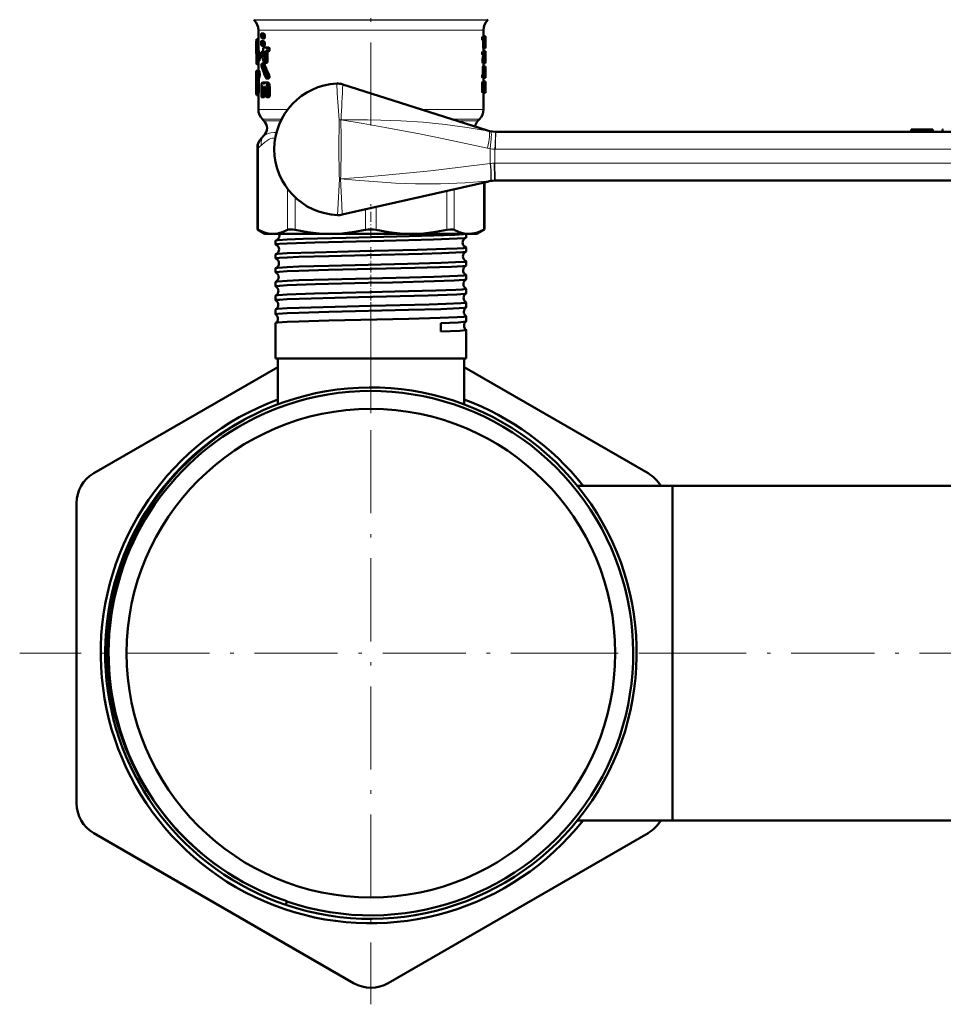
# Model space of a CAD drawing. Extents: x -1358 to 1757, y -1616 to 699.
# Tile 77 of 96: x 911 to 1044, y -311 to -169. Entities that reach past the tile are written whole.
import ezdxf

# ---------------------------------------------------------------- set-up
doc = ezdxf.new("R2010")
doc.units = 0
doc.linetypes.add('DASHDOT', pattern=[18.5, 12, -3, 0.5, -3])

msp = doc.modelspace()

# ---------------------------------------------------------------- linework, layer by layer
at = {"color": 7, "linetype": 'DASHDOT', "lineweight": 18}
for p, q in [((961.75, -153.93), (961.75, -184.66)), ((961.75, -209.9), (961.75, -311.3)), ((1012.45, -260.6), (911.05, -260.6)), ((985.43, -260.6), (1058.96, -260.6))]:
    msp.add_line(p, q, dxfattribs=at)
at = {"color": 7, "lineweight": 18}
for p, q in [((944.84, -169.14), (961.75, -169.14)), ((961.75, -169.14), (978.67, -169.14)), ((944.92, -169.22), (961.75, -169.22)), ((961.75, -169.22), (978.59, -169.22)), ((945.5, -170.63), (952.81, -170.63)), ((952.81, -170.63), (961.75, -170.63)), ((961.75, -170.63), (976.77, -170.63)), ((976.77, -170.63), (978, -170.63)), ((945.5, -182.1), (949.74, -182.1)), ((978, -182.1), (969.09, -182.1)), ((948.85, -183.52), (946.09, -183.52)), ((946.31, -183.74), (948.74, -183.74)), ((957.12, -187.85), (957.15, -183.6)), ((957.44, -183.59), (957.43, -183.6)), ((977.42, -183.52), (973.53, -183.52)), ((974.24, -183.74), (977.19, -183.74)), ((946.31, -185.86), (946.35, -185.86)), ((979.76, -185.35), (979.81, -185.35)), ((1044.29, -185), (1044.29, -185.35)), ((1044.35, -185), (1044.35, -185.35)), ((945.51, -187.65), (945.36, -187.65)), ((945.51, -187.65), (945.51, -199.5)), ((979.74, -187.85), (979.66, -187.85)), ((1053.37, -187.85), (979.74, -187.85)), ((978.95, -189.91), (979, -189.9)), ((979.56, -189.85), (979.66, -189.85)), ((979.66, -189.85), (1053.37, -189.85)), ((956.99, -196.54), (957.21, -192.12)), ((957.21, -192.12), (957.38, -192.11)), ((957.38, -192.12), (957.21, -192.12)), ((957.38, -192.11), (957.38, -192.12)), ((978, -199.5), (978, -192.65)), ((979.03, -192.38), (978.95, -192.39)), ((949.73, -199.5), (949.73, -193.58)), ((972.7, -199.5), (972.7, -193.85)), ((973.78, -193.61), (973.78, -199.5)), ((950.81, -194.79), (950.81, -199.5)), ((962.52, -196.17), (962.52, -199.5)), ((956.95, -197.35), (956.99, -196.54)), ((960.99, -199.5), (960.99, -196.51))]:
    msp.add_line(p, q, dxfattribs=at)
at = {"color": 7, "lineweight": 50}
for p, q in [((944.92, -169.22), (944.84, -169.14)), ((978.59, -169.22), (978.67, -169.14)), ((945.5, -172.01), (945.24, -172.01)), ((945.5, -171.94), (945.26, -171.94)), ((945.5, -170.63), (945.5, -172.68)), ((945.89, -171.39), (945.89, -171.48)), ((945.89, -171.48), (945.93, -171.72)), ((945.93, -171.72), (946.04, -171.82)), ((945.96, -171.15), (945.94, -171.14)), ((946.26, -171.14), (945.94, -171.14)), ((946.27, -171.15), (945.96, -171.15)), ((946.07, -171.25), (945.96, -171.15)), ((946.37, -171.83), (946.05, -171.83)), ((946.38, -171.25), (946.07, -171.25)), ((946.12, -171.49), (946.07, -171.25)), ((946.43, -171.49), (946.12, -171.49)), ((946.12, -171.58), (946.12, -171.49)), ((946.43, -171.58), (946.12, -171.58)), ((946.38, -171.25), (946.27, -171.15)), ((946.43, -171.49), (946.38, -171.25)), ((946.43, -171.58), (946.43, -171.49)), ((978.16, -171.58), (977.86, -171.58)), ((978, -170.63), (978, -171.58)), ((978.28, -171.52), (978, -171.52)), ((978.16, -171.58), (978.3, -171.58)), ((978.3, -171.58), (978.3, -171.82)), ((978.3, -171.82), (978.3, -172.75)), ((945.2, -172.68), (945.2, -173.91)), ((945.89, -172.48), (945.89, -172.56)), ((945.89, -172.56), (945.93, -172.81)), ((945.93, -172.81), (946.04, -172.91)), ((945.96, -172.23), (945.94, -172.23)), ((946.26, -172.23), (945.94, -172.23)), ((946.27, -172.23), (945.96, -172.23)), ((946.07, -172.34), (945.96, -172.23)), ((946.37, -172.91), (946.05, -172.91)), ((946.38, -172.34), (946.07, -172.34)), ((946.12, -172.58), (946.07, -172.34)), ((946.43, -172.58), (946.12, -172.58)), ((946.12, -172.67), (946.12, -172.58)), ((946.43, -172.67), (946.12, -172.67)), ((946.38, -172.34), (946.27, -172.23)), ((946.27, -173.13), (946.7, -173.13)), ((946.43, -172.58), (946.38, -172.34)), ((946.43, -172.67), (946.43, -172.58)), ((946.59, -173.13), (947.03, -173.13)), ((947.03, -173.13), (946.7, -173.13)), ((978.16, -172.07), (977.86, -172.07)), ((977.93, -172.75), (977.93, -172.16)), ((978.23, -172.16), (977.93, -172.16)), ((978.23, -172.75), (977.93, -172.75)), ((978.27, -173.24), (977.97, -173.24)), ((978, -173.24), (978, -173.73)), ((978.16, -172.07), (978.22, -172.07)), ((978.23, -172.75), (978.23, -172.16)), ((978.27, -172.07), (978.28, -172.07)), ((978.27, -172.65), (978.27, -172.16)), ((978.29, -172.16), (978.27, -172.16)), ((978.29, -172.65), (978.27, -172.65)), ((978.27, -172.75), (978.28, -172.75)), ((978.27, -173.24), (978.29, -173.24)), ((978.29, -172.16), (978.29, -172.65)), ((945.23, -175.01), (945.23, -174.44)), ((945.67, -174.1), (945.36, -174.1)), ((946.31, -173.77), (946.01, -173.77)), ((946.32, -173.83), (946.05, -173.83)), ((946.3, -174.36), (946.24, -174.36)), ((946.27, -173.7), (946.32, -173.86)), ((946.27, -173.7), (946.27, -173.7)), ((946.32, -173.86), (946.32, -174.24)), ((946.82, -174.02), (946.5, -174.02)), ((946.5, -175.06), (946.5, -174.02)), ((946.93, -173.7), (946.61, -173.7)), ((946.7, -173.7), (946.61, -173.7)), ((947.03, -173.7), (946.7, -173.7)), ((946.83, -175.06), (946.82, -174.02)), ((947.03, -173.7), (946.93, -173.7)), ((978.16, -173.73), (977.86, -173.73)), ((978.16, -174.22), (977.86, -174.22)), ((977.94, -174.4), (977.93, -174.22)), ((978.24, -174.4), (977.94, -174.4)), ((978.29, -173.67), (978, -173.67)), ((978.16, -173.73), (978.3, -173.73)), ((978.16, -174.22), (978.24, -174.22)), ((978.24, -174.4), (978.24, -174.22)), ((978.27, -174.73), (978.27, -174.91)), ((978.3, -173.73), (978.3, -173.98)), ((978.3, -173.98), (978.3, -174.09)), ((978.3, -174.09), (978.3, -174.29)), ((945.3, -175.01), (945.23, -175.01)), ((945.5, -175.54), (945.26, -175.54)), ((945.64, -175.09), (945.33, -175.09)), ((945.5, -175.09), (945.5, -176.53)), ((946.35, -175.48), (946.03, -175.48)), ((946.39, -175.54), (946.07, -175.54)), ((946.72, -175.38), (946.4, -175.38)), ((946.83, -175.06), (946.5, -175.06)), ((977.83, -175.15), (977.83, -175.15)), ((978.13, -175.15), (977.83, -175.15)), ((978.13, -175.15), (977.83, -175.15)), ((978.15, -174.94), (977.84, -174.94)), ((978.16, -175.4), (977.86, -175.4)), ((977.9, -176.97), (977.9, -176.13)), ((978.2, -176.13), (977.9, -176.13)), ((977.93, -175.89), (978.23, -175.89)), ((978, -175.4), (978, -175.89)), ((978.13, -175.15), (978.13, -175.15)), ((978.16, -175.4), (978.3, -175.4)), ((978.2, -176.97), (978.2, -176.13)), ((978.29, -175.89), (978.23, -175.89)), ((978.3, -174.88), (978.27, -174.88)), ((978.27, -174.91), (978.3, -174.91)), ((978.3, -176.13), (978.27, -176.13)), ((978.3, -176.13), (978.29, -175.89)), ((978.3, -174.91), (978.3, -174.88)), ((978.3, -174.91), (978.3, -175.4)), ((978.3, -176.53), (978.3, -176.13)), ((945.2, -176.53), (945.33, -176.53)), ((945.2, -176.53), (945.2, -177.55)), ((945.2, -177.55), (945.21, -177.76)), ((945.28, -177.55), (945.33, -177.55)), ((945.63, -176.53), (945.33, -176.53)), ((945.63, -177.55), (945.33, -177.55)), ((946.99, -177.61), (946.66, -177.61)), ((947.06, -177.1), (946.73, -177.1)), ((978.16, -177.06), (977.86, -177.06)), ((978.16, -177.55), (977.86, -177.55)), ((977.89, -177.06), (977.9, -176.97)), ((978.2, -176.97), (977.9, -176.97)), ((978, -177.55), (978, -178.04)), ((978.16, -177.06), (978.19, -177.06)), ((978.16, -177.55), (978.27, -177.55)), ((978.19, -177.06), (978.2, -176.97)), ((978.26, -176.63), (978.25, -176.73)), ((978.25, -176.73), (978.25, -176.97)), ((978.29, -176.97), (978.25, -176.97)), ((978.25, -177), (978.3, -177)), ((978.26, -176.64), (978.26, -176.63)), ((978.26, -177.06), (978.27, -177.06)), ((978.27, -177.55), (978.29, -177.55)), ((978.3, -177), (978.29, -176.97)), ((978.3, -177.31), (978.29, -177.31)), ((978.3, -177.31), (978.3, -176.98)), ((945.2, -178.42), (945.21, -178.23)), ((945.21, -178.26), (945.2, -178.47)), ((945.2, -178.44), (945.2, -178.42)), ((945.2, -178.42), (945.2, -179.62)), ((945.2, -178.47), (945.2, -178.44)), ((945.21, -177.76), (945.21, -178.26)), ((945.56, -177.76), (945.26, -177.76)), ((945.26, -179.51), (945.26, -177.76)), ((945.56, -179.51), (945.56, -177.76)), ((945.94, -178.9), (945.94, -180.04)), ((946.24, -178.92), (946.08, -178.92)), ((946.08, -180.04), (946.08, -178.92)), ((946.12, -178.19), (946.18, -178.19)), ((946.19, -178.76), (946.12, -178.76)), ((946.19, -178.76), (946.12, -178.76)), ((946.46, -178.19), (946.18, -178.19)), ((946.19, -178.76), (946.24, -178.92)), ((946.24, -178.92), (946.24, -179.25)), ((946.36, -178.35), (946.28, -178.35)), ((946.41, -178.91), (946.46, -178.76)), ((946.6, -178.91), (946.41, -178.91)), ((946.41, -179.25), (946.41, -178.91)), ((946.54, -178.76), (946.46, -178.76)), ((946.54, -178.76), (946.46, -178.76)), ((946.47, -178.19), (946.55, -178.19)), ((946.54, -178.76), (946.6, -178.91)), ((946.88, -178.19), (946.55, -178.19)), ((946.6, -178.91), (946.6, -180.04)), ((947.14, -178.9), (946.8, -178.9)), ((946.8, -180.04), (946.8, -178.9)), ((947.14, -180.04), (947.14, -178.9)), ((957.7, -178.48), (978.56, -185.12)), ((977.83, -179.46), (977.83, -178.29)), ((978.13, -178.29), (977.83, -178.29)), ((978.16, -178.04), (977.86, -178.04)), ((978.13, -179.46), (978.13, -178.29)), ((978.16, -178.04), (978.3, -178.04)), ((978.19, -178.97), (978.19, -178.78)), ((978.29, -178.78), (978.19, -178.78)), ((978.29, -178.97), (978.19, -178.97)), ((978.22, -178.53), (978.27, -178.53)), ((978.29, -178.78), (978.29, -178.97)), ((978.3, -178.04), (978.3, -178.29)), ((978.3, -178.29), (978.3, -179.46)), ((945.53, -180.03), (945.22, -180.03)), ((945.56, -179.51), (945.26, -179.51)), ((945.5, -180.03), (945.5, -182.1)), ((946.32, -180.33), (946.01, -180.33)), ((946.4, -180.04), (946.08, -180.04)), ((946.6, -179.53), (946.32, -179.53)), ((946.4, -180.04), (946.4, -179.53)), ((946.6, -179.25), (946.41, -179.25)), ((947.03, -180.32), (946.7, -180.32)), ((947.14, -180.04), (946.8, -180.04)), ((978.13, -179.46), (977.83, -179.46)), ((978.16, -179.71), (977.86, -179.71)), ((978, -179.71), (978, -182.1)), ((978.16, -179.71), (978.3, -179.71)), ((978.22, -179.22), (978.27, -179.22)), ((978.3, -179.46), (978.3, -179.71)), ((946.31, -183.74), (946.09, -183.52)), ((977.19, -183.74), (977.42, -183.52)), ((946.31, -185.86), (945.94, -186.23)), ((979.81, -185.35), (1053.45, -185.35)), ((1039.75, -185), (1041.3, -185)), ((1039.75, -185), (1039.75, -185.35)), ((1041.3, -185), (1042.86, -185)), ((1041.3, -185), (1041.3, -185.35)), ((1042.86, -185), (1042.86, -185.35)), ((1042.86, -185), (1042.86, -185.35)), ((1044.29, -185), (1044.26, -185)), ((1044.26, -185), (1044.26, -185.35)), ((1044.35, -185), (1044.29, -185)), ((1044.37, -185), (1044.35, -185)), ((945.36, -199.42), (945.36, -187.65)), ((957.6, -197.28), (978.76, -192.48)), ((978.15, -199.42), (978.15, -192.61)), ((979.73, -192.35), (979.58, -192.35)), ((1053.45, -192.35), (979.73, -192.35)), ((945.36, -199.42), (945.51, -199.5)), ((946.45, -200.05), (945.36, -199.42)), ((946.45, -200.05), (947.62, -200.05)), ((947.62, -200.05), (955.9, -200.05)), ((955.9, -200.05), (967.61, -200.05)), ((967.61, -200.05), (975.89, -200.05)), ((975.51, -200.6), (975.51, -200.05)), ((975.89, -200.05), (977.05, -200.05)), ((977.05, -200.05), (978.15, -199.42)), ((978, -199.5), (978.15, -199.42)), ((947.99, -201.6), (947.99, -201.04)), ((947.99, -203.62), (947.99, -203.02)), ((975.51, -202.61), (975.51, -202.03)), ((975.51, -204.62), (975.51, -204.02)), ((947.99, -205.63), (947.99, -205.01)), ((975.51, -206.64), (975.51, -206)), ((947.99, -207.65), (947.99, -207)), ((947.99, -209.67), (947.99, -208.98)), ((975.51, -208.66), (975.51, -207.99)), ((975.51, -210.68), (975.51, -209.97)), ((947.99, -211.69), (947.99, -210.96)), ((947.99, -218.05), (947.99, -212.94)), ((971.84, -212.94), (971.85, -214.16)), ((975.51, -212.7), (975.51, -211.95)), ((975.51, -218.05), (975.51, -213.93)), ((949.68, -218.05), (947.99, -218.05)), ((948.3, -224.68), (948.3, -218.05)), ((975.51, -218.05), (949.68, -218.05)), ((975.2, -224.68), (975.2, -218.05)), ((921.75, -234.62), (948.3, -219.29)), ((975.2, -219.29), (1001.75, -234.62)), ((991.56, -236.45), (1005.3, -236.45)), ((991.56, -236.45), (1005.3, -236.45)), ((1005.3, -275.87), (1005.3, -236.45)), ((1005.3, -236.45), (1050.3, -236.45)), ((1005.3, -260.6), (1005.3, -236.45)), ((919.25, -282.25), (919.25, -238.95)), ((1005.3, -284.75), (1005.3, -260.6)), ((1005.3, -284.75), (1005.3, -275.87)), ((991.56, -284.75), (1005.3, -284.75)), ((1005.3, -284.75), (1050.3, -284.75)), ((959.25, -308.23), (921.75, -286.58)), ((1001.75, -286.58), (964.25, -308.23)), ((949.45, -296.94), (949.61, -296.46)), ((949.63, -296.41), (949.61, -296.46))]:
    msp.add_line(p, q, dxfattribs=at)
at = {"color": 7, "linetype": 'DASHDOT', "lineweight": 18, "ltscale": 0.120868}
msp.add_line((961.75, -200.6), (961.75, -195.76), dxfattribs=at)
at = {"color": 7, "linetype": 'DASHDOT', "lineweight": 18, "ltscale": 0.043444}
msp.add_line((961.75, -203.6), (961.75, -201.86), dxfattribs=at)
at = {"color": 7, "linetype": 'DASHDOT', "lineweight": 18, "ltscale": 0.044139}
msp.add_line((961.75, -205.62), (961.75, -203.85), dxfattribs=at)
at = {"color": 7, "linetype": 'DASHDOT', "lineweight": 18, "ltscale": 0.04498}
msp.add_line((961.75, -207.64), (961.75, -205.84), dxfattribs=at)
at = {"color": 7, "linetype": 'DASHDOT', "lineweight": 18, "ltscale": 0.045964}
msp.add_line((961.75, -209.66), (961.75, -207.82), dxfattribs=at)
at = {"color": 7, "linetype": 'DASHDOT', "lineweight": 18, "ltscale": 0.047104}
msp.add_line((961.75, -211.69), (961.75, -209.8), dxfattribs=at)
at = {"color": 7, "linetype": 'DASHDOT', "lineweight": 18, "ltscale": 0.382177}
msp.add_line((961.75, -225.95), (961.75, -210.66), dxfattribs=at)
at = {"color": 7, "lineweight": 50}
for points in [[(945.24, -172.01), (945.25, -171.96), (945.26, -171.94), (945.26, -171.94), (945.26, -171.94), (945.26, -171.94)], [(945.94, -171.14), (945.94, -171.14), (945.93, -171.14), (945.93, -171.15), (945.91, -171.18), (945.9, -171.25), (945.89, -171.39)], [(946.05, -171.83), (946.06, -171.82), (946.07, -171.82), (946.08, -171.81), (946.09, -171.78), (946.12, -171.58)], [(946.37, -171.83), (946.38, -171.82), (946.38, -171.82), (946.39, -171.81), (946.41, -171.78), (946.42, -171.71), (946.43, -171.58)], [(977.86, -172.07), (977.83, -171.98), (977.83, -171.69), (977.84, -171.62), (977.86, -171.58)], [(978.16, -172.07), (978.14, -171.98), (978.13, -171.69), (978.15, -171.62), (978.16, -171.58)], [(945.94, -172.23), (945.94, -172.23), (945.93, -172.23), (945.93, -172.24), (945.91, -172.27), (945.9, -172.34), (945.89, -172.48)], [(946.05, -172.91), (946.06, -172.91), (946.07, -172.91), (946.08, -172.9), (946.09, -172.87), (946.12, -172.67)], [(946.27, -173.13), (946.21, -173.21), (946.18, -173.44), (946.2, -173.59), (946.22, -173.65), (946.24, -173.68), (946.27, -173.7)], [(946.37, -172.91), (946.38, -172.91), (946.38, -172.91), (946.39, -172.9), (946.41, -172.87), (946.42, -172.8), (946.43, -172.67)], [(946.7, -173.7), (946.77, -173.62), (946.8, -173.39), (946.78, -173.23), (946.7, -173.13)], [(947.03, -173.7), (947.1, -173.62), (947.13, -173.47), (947.11, -173.23), (947.03, -173.13)], [(977.93, -172.16), (977.92, -172.09), (977.92, -172.08), (977.92, -172.07)], [(977.97, -173.24), (977.94, -173.12), (977.93, -172.75)], [(978.23, -172.16), (978.23, -172.09), (978.22, -172.08), (978.22, -172.07)], [(978.27, -173.24), (978.24, -173.12), (978.23, -172.75)], [(978.3, -172.75), (978.3, -173.15), (978.29, -173.24)], [(945.33, -175.09), (945.34, -175.09), (945.34, -175.09), (945.34, -175.08), (945.35, -175.07), (945.36, -175.02), (945.4, -174.7), (945.36, -174.1)], [(945.64, -175.09), (945.64, -175.09), (945.64, -175.08), (945.65, -175.07), (945.66, -175.04), (945.7, -174.74), (945.67, -174.1)], [(946.01, -173.77), (946, -173.77), (945.99, -173.78), (945.98, -173.79), (945.97, -173.82), (945.95, -173.88), (945.94, -174.05), (945.96, -174.29)], [(946.05, -173.83), (946.03, -173.79), (946.02, -173.77), (946.01, -173.77)], [(946.32, -174.24), (946.31, -174.35), (946.29, -174.38), (946.28, -174.39), (946.27, -174.4)], [(946.5, -174.02), (946.53, -173.8), (946.55, -173.74), (946.61, -173.7)], [(946.82, -174.02), (946.84, -173.84), (946.87, -173.76), (946.9, -173.71), (946.93, -173.7)], [(977.86, -174.22), (977.83, -174.13), (977.83, -173.85), (977.84, -173.77), (977.86, -173.73)], [(978.16, -174.22), (978.14, -174.13), (978.13, -173.85), (978.15, -173.77), (978.16, -173.73)], [(945.26, -175.54), (945.26, -175.54), (945.26, -175.54), (945.26, -175.54), (945.25, -175.53), (945.24, -175.45), (945.23, -175.01)], [(945.3, -175.02), (945.32, -175.07), (945.32, -175.08), (945.33, -175.09), (945.33, -175.09), (945.33, -175.09)], [(946.03, -175.48), (946.03, -175.48), (946.02, -175.48), (946.01, -175.49), (945.99, -175.52), (945.97, -175.59), (945.96, -175.75), (945.99, -175.99)], [(946.07, -175.54), (946.06, -175.5), (946.05, -175.49), (946.04, -175.48), (946.03, -175.48)], [(946.34, -175.31), (946.36, -175.36), (946.38, -175.37), (946.4, -175.38)], [(946.39, -175.54), (946.37, -175.49), (946.36, -175.48), (946.35, -175.48)], [(946.4, -175.38), (946.41, -175.38), (946.43, -175.35), (946.47, -175.27), (946.5, -175.06)], [(946.72, -175.38), (946.73, -175.38), (946.76, -175.35), (946.78, -175.32), (946.81, -175.23), (946.83, -175.06)], [(977.86, -175.4), (977.84, -175.33), (977.83, -175.15)], [(977.9, -176.13), (977.92, -175.91), (977.92, -175.89), (977.93, -175.89), (977.93, -175.89), (977.93, -175.89)], [(978.16, -175.4), (978.14, -175.33), (978.13, -175.15)], [(978.2, -176.13), (978.22, -175.91), (978.23, -175.89), (978.23, -175.89), (978.23, -175.89), (978.23, -175.89)], [(945.26, -177.76), (945.26, -177.61), (945.28, -177.55)], [(945.33, -177.55), (945.36, -177.49), (945.4, -177.1), (945.39, -176.81), (945.36, -176.58), (945.33, -176.53)], [(945.56, -177.76), (945.56, -177.61), (945.58, -177.55)], [(945.63, -177.55), (945.66, -177.49), (945.7, -177.12), (945.68, -176.67), (945.66, -176.57), (945.63, -176.53)], [(946.6, -177.56), (946.63, -177.6), (946.65, -177.61), (946.66, -177.61)], [(946.66, -177.61), (946.68, -177.61), (946.7, -177.6), (946.72, -177.57), (946.76, -177.41), (946.73, -177.1)], [(946.99, -177.61), (947.01, -177.61), (947.03, -177.6), (947.05, -177.57), (947.07, -177.52), (947.1, -177.41), (947.06, -177.1)], [(977.86, -177.55), (977.83, -177.46), (977.83, -177.18), (977.84, -177.1), (977.86, -177.06)], [(978.16, -177.55), (978.14, -177.46), (978.13, -177.18), (978.15, -177.1), (978.16, -177.06)], [(978.27, -177.06), (978.28, -177.14), (978.28, -177.49), (978.28, -177.53), (978.27, -177.55)], [(978.29, -177.55), (978.29, -177.55), (978.29, -177.55), (978.29, -177.53), (978.3, -177.31)], [(978.3, -176.54), (978.3, -176.87), (978.3, -176.99), (978.3, -177), (978.3, -177)], [(946.12, -178.19), (946.03, -178.26), (945.98, -178.45), (945.94, -178.9)], [(946.08, -178.92), (946.09, -178.81), (946.12, -178.76)], [(946.28, -178.35), (946.25, -178.25), (946.18, -178.19)], [(946.32, -178.4), (946.31, -178.4), (946.3, -178.39), (946.28, -178.35)], [(946.36, -178.35), (946.34, -178.38), (946.33, -178.4), (946.33, -178.4), (946.32, -178.4)], [(946.47, -178.19), (946.39, -178.25), (946.36, -178.35)], [(946.8, -178.9), (946.78, -178.58), (946.73, -178.4), (946.66, -178.26), (946.55, -178.19)], [(947.14, -178.9), (947.11, -178.59), (947.04, -178.36), (946.99, -178.27), (946.95, -178.22), (946.88, -178.19)], [(977.83, -178.29), (977.84, -178.11), (977.85, -178.07), (977.86, -178.04)], [(978.13, -178.29), (978.14, -178.11), (978.15, -178.07), (978.16, -178.04)], [(978.19, -178.78), (978.21, -178.56), (978.22, -178.54), (978.22, -178.53)], [(978.22, -179.22), (978.22, -179.21), (978.21, -179.19), (978.19, -178.97)], [(978.27, -178.53), (978.28, -178.54), (978.28, -178.56), (978.29, -178.78)], [(978.29, -178.97), (978.28, -179.17), (978.28, -179.21), (978.27, -179.22)], [(945.22, -180.03), (945.23, -180.03), (945.23, -180.03), (945.23, -180.03), (945.24, -179.99), (945.26, -179.51)], [(945.53, -180.03), (945.53, -180.03), (945.53, -180.03), (945.53, -180.03), (945.54, -179.99), (945.56, -179.51)], [(945.94, -180.04), (945.96, -180.23), (945.98, -180.3), (946, -180.32), (946.01, -180.33)], [(946.01, -180.33), (946.01, -180.33), (946.02, -180.32), (946.03, -180.31), (946.04, -180.28), (946.08, -180.12), (946.08, -180.04)], [(946.24, -179.25), (946.25, -179.43), (946.28, -179.5), (946.3, -179.53), (946.32, -179.53)], [(946.32, -179.53), (946.34, -179.53), (946.35, -179.52), (946.37, -179.49), (946.39, -179.42), (946.41, -179.25)], [(946.32, -180.33), (946.33, -180.32), (946.34, -180.32), (946.35, -180.31), (946.36, -180.28), (946.38, -180.2), (946.4, -180.04)], [(946.6, -180.04), (946.63, -180.23), (946.66, -180.3), (946.68, -180.32), (946.7, -180.32)], [(946.7, -180.32), (946.72, -180.32), (946.73, -180.31), (946.76, -180.27), (946.8, -180.1), (946.8, -180.04)], [(947.03, -180.32), (947.05, -180.32), (947.08, -180.3), (947.1, -180.26), (947.12, -180.18), (947.14, -180.04)], [(977.86, -179.71), (977.84, -179.64), (977.83, -179.46)], [(978.16, -179.71), (978.14, -179.64), (978.13, -179.46)], [(945.51, -199.5), (946.24, -199.81), (946.94, -199.99), (947.62, -200.05)], [(947.62, -200.05), (948.33, -199.99), (949.06, -199.79), (949.73, -199.5)], [(948.54, -200.29), (948.49, -200.57), (948.31, -200.85), (948.06, -201), (948.04, -201.01)], [(949.68, -200.88), (951.99, -200.79), (958.16, -200.62), (967.27, -200.41), (970.83, -200.31), (973.85, -200.2), (975.09, -200.12), (975.41, -200.08), (975.48, -200.06), (975.5, -200.05)], [(949.73, -199.5), (949.87, -199.45), (950.06, -199.42), (950.52, -199.45), (950.81, -199.5)], [(950.81, -199.5), (952.58, -199.81), (954.26, -199.99), (955.9, -200.05)], [(955.9, -200.05), (957.62, -199.99), (959.39, -199.79), (960.99, -199.5)], [(962.52, -199.5), (964.29, -199.81), (965.97, -199.99), (967.61, -200.05)], [(967.61, -200.05), (969.33, -199.99), (971.1, -199.79), (972.7, -199.5)], [(972.7, -199.5), (973.23, -199.42), (973.64, -199.45), (973.78, -199.5)], [(973.78, -199.5), (974.51, -199.81), (975.21, -199.99), (975.89, -200.05)], [(975.89, -200.05), (976.3, -200.03), (976.7, -199.97), (977.14, -199.85), (977.58, -199.69), (978, -199.5)], [(947.99, -201.04), (947.99, -201.03), (948, -201.03), (948.01, -201.02), (948.04, -201.01)], [(947.99, -201.6), (947.99, -201.6), (948, -201.6), (948, -201.59), (948.02, -201.59), (948.19, -201.55), (948.54, -201.51), (949.68, -201.44)], [(948.04, -201.01), (948.34, -200.96), (949.68, -200.88)], [(949.68, -201.44), (953.66, -201.3), (963.62, -201.06), (970.76, -200.87), (974.19, -200.74), (975.24, -200.66), (975.47, -200.62)], [(975.47, -200.62), (975.26, -200.74), (975.06, -200.98), (974.99, -201.3)], [(948.03, -203), (948.31, -202.96), (949.68, -202.87)], [(949.68, -202.87), (953.66, -202.73), (960.15, -202.56), (968.41, -202.37), (972.56, -202.24), (974.19, -202.17), (975.09, -202.11), (975.36, -202.08), (975.5, -202.05), (975.51, -202.04), (975.51, -202.04), (975.51, -202.03)], [(949.68, -203.46), (951.34, -203.39), (955.67, -203.26), (961.23, -203.12), (969.15, -202.93), (971.98, -202.84), (973.99, -202.76), (975.02, -202.7), (975.39, -202.65), (975.49, -202.63)], [(947.99, -203.62), (947.99, -203.61), (948, -203.61), (948, -203.61), (948.02, -203.6), (948.19, -203.56), (948.54, -203.53), (949.68, -203.46)], [(949.68, -204.85), (951.34, -204.79), (955.67, -204.66), (967.01, -204.39), (971.91, -204.25), (973.96, -204.17), (975.28, -204.08), (975.49, -204.04), (975.51, -204.03), (975.51, -204.02), (975.51, -204.02), (975.51, -204.02)], [(949.68, -205.47), (951.33, -205.4), (955.65, -205.27), (968.15, -204.97), (973.38, -204.8), (975.01, -204.71), (975.4, -204.66), (975.49, -204.64)], [(947.99, -205.63), (947.99, -205.63), (948, -205.62), (948, -205.62), (948.02, -205.61), (948.19, -205.58), (948.54, -205.54), (949.68, -205.47)], [(948.02, -204.99), (948.08, -204.98), (948.29, -204.95), (949.68, -204.85)], [(949.68, -206.84), (951.33, -206.77), (955.65, -206.65), (967.33, -206.37), (970.81, -206.27), (974.23, -206.14), (975.19, -206.07), (975.48, -206.03), (975.5, -206.02), (975.51, -206.01), (975.51, -206.01), (975.51, -206)], [(947.99, -207.65), (947.99, -207.65), (948, -207.64), (948, -207.64), (948.02, -207.63), (948.23, -207.59), (948.58, -207.55), (949.68, -207.49)], [(948.01, -206.98), (948.07, -206.96), (948.28, -206.93), (949.68, -206.84)], [(949.68, -207.49), (953.73, -207.34), (961.32, -207.15), (964.87, -207.07), (970.86, -206.91), (973.79, -206.8), (975.23, -206.7), (975.44, -206.67), (975.5, -206.65)], [(948.01, -208.97), (948.07, -208.95), (948.34, -208.91), (949.68, -208.82)], [(949.68, -208.82), (953.61, -208.68), (961.6, -208.49), (965.19, -208.4), (971.11, -208.25), (973.99, -208.14), (974.93, -208.08), (975.45, -208.02), (975.49, -208.01), (975.51, -208), (975.51, -207.99), (975.51, -207.99), (975.51, -207.99)], [(949.68, -209.51), (953.13, -209.38), (959.97, -209.2), (970.03, -208.95), (974.13, -208.8), (975.29, -208.72), (975.46, -208.69), (975.5, -208.67)], [(947.99, -209.67), (947.99, -209.67), (948, -209.66), (948, -209.66), (948.02, -209.65), (948.19, -209.61), (948.54, -209.58), (949.68, -209.51)], [(949.68, -210.8), (953.14, -210.68), (961.77, -210.47), (970.17, -210.26), (972.62, -210.18), (974.77, -210.07), (975.34, -210.02), (975.49, -209.99), (975.51, -209.98), (975.51, -209.98), (975.51, -209.97), (975.51, -209.97)], [(947.99, -211.69), (948, -211.68), (948, -211.68), (948.01, -211.68), (948.03, -211.67), (948.31, -211.62), (949.68, -211.53)], [(948, -210.95), (948.05, -210.93), (948.26, -210.9), (949.68, -210.8)], [(949.68, -211.53), (951.34, -211.46), (955.67, -211.33), (967.17, -211.05), (971.84, -210.92), (974.48, -210.8), (975.23, -210.74), (975.45, -210.71), (975.5, -210.69)], [(948, -212.93), (948.05, -212.91), (948.25, -212.88), (949.68, -212.78)], [(949.68, -212.78), (951.34, -212.71), (955.67, -212.59), (967.22, -212.32), (971.76, -212.19), (974.21, -212.09), (975.09, -212.03), (975.36, -212), (975.5, -211.97), (975.51, -211.96), (975.51, -211.96), (975.51, -211.95)], [(971.84, -212.94), (974.33, -212.84), (975.1, -212.78), (975.44, -212.73), (975.49, -212.72), (975.51, -212.71)], [(971.85, -214.16), (974.57, -214.04), (975.4, -213.97), (975.48, -213.95), (975.5, -213.94), (975.51, -213.93), (975.51, -213.93), (975.51, -213.93)], [(943.37, -226.95), (941.31, -228.18), (939.32, -229.55), (937.43, -231.03), (935.64, -232.63), (933.94, -234.33), (932.36, -236.14), (930.9, -238.04), (929.56, -240.03), (928.41, -241.99), (927.37, -244.01), (926.46, -246.09), (925.67, -248.22), (925.13, -249.99), (924.67, -251.78), (924.29, -253.59), (924.05, -255.09), (923.83, -257.08), (923.71, -259.07), (923.69, -261.06), (923.78, -263.09), (924.02, -265.38), (924.39, -267.65), (924.89, -269.9), (925.54, -272.11), (926.31, -274.28), (927.22, -276.4), (928.25, -278.45), (929.45, -280.52), (930.78, -282.51), (932.22, -284.4), (933.79, -286.21), (935.47, -287.91), (937.25, -289.5), (939.13, -290.98), (941.09, -292.34), (942.19, -293.02), (943.3, -293.66)]]:
    msp.add_lwpolyline(points, dxfattribs=at)
at = {"color": 7, "lineweight": 18}
for points in [[(957.15, -183.6), (956.9, -179.73), (956.82, -178.36)], [(978.6, -187.69), (972.05, -186.29), (968.77, -185.63), (963.82, -184.69), (960.63, -184.13), (957.43, -183.61)], [(957.43, -183.61), (957.46, -186.09), (957.44, -189.33), (957.43, -190.03)], [(957.44, -183.59), (961.27, -183.62), (963.17, -183.65), (966.05, -183.75), (969.27, -183.95), (972.47, -184.27), (975.65, -184.7), (978.81, -185.25)], [(947.94, -186.28), (947.78, -186.24), (947.55, -186.22), (947.32, -186.27), (947.08, -186.37), (946.87, -186.51), (946.43, -186.84), (945.91, -187.28)], [(946.35, -185.86), (946.71, -185.66), (946.92, -185.57), (947.32, -185.45), (947.78, -185.41)], [(979.76, -185.35), (979.76, -185.35), (979.76, -185.35), (979.76, -185.36), (979.75, -185.36), (979.75, -185.39), (979.72, -185.68), (979.67, -187.22), (979.66, -187.85)], [(979.81, -185.35), (979.81, -185.35), (979.81, -185.35), (979.81, -185.35), (979.81, -185.36), (979.8, -185.38), (979.78, -185.57), (979.75, -186.59), (979.74, -187.85)], [(957.38, -192.11), (960.63, -191.88), (963.87, -191.6), (970.36, -190.95), (974.66, -190.45), (978.95, -189.91)], [(979.58, -192.35), (979.58, -192.35), (979.58, -192.35), (979.58, -192.32), (979.57, -192.02), (979.56, -189.85)], [(957.38, -192.12), (957.54, -195.86), (957.6, -197.28)], [(978.95, -192.39), (975.37, -192.69), (971.79, -192.84), (968.19, -192.83), (965.3, -192.72), (963.38, -192.6), (959.54, -192.31), (957.38, -192.12)]]:
    msp.add_lwpolyline(points, dxfattribs=at)
at = {"color": 7, "lineweight": 50}
msp.add_circle((961.75, -260.6), 35.26, dxfattribs=at)
for centre, radius, start, end in [((943.5, -170.63), 2, 0, 45.0003), ((980, -170.63), 2, 134.9998, 180), ((951.04, -172.68), 5.84, 173.3832, 180.0254), ((946.06, -171.79), 0.0348, 235.3862, 263.8045), ((946.25, -171.17), 0.0319, 53.6796, 83.2058), ((978.16, -171.57), 0.135, 355.3469, 21.9151), ((951.67, -172.66), 6.47, 180.2202, 192.8495), ((951.85, -172.66), 6.35, 180.2185, 193.0892), ((946.06, -172.88), 0.0348, 235.3862, 263.8045), ((946.25, -172.26), 0.0319, 53.6796, 83.2058), ((978.76, -172.14), 0.488, 171.5847, 183.1253), ((978.75, -172.68), 0.483, 176.8304, 188.4866), ((977.69, -172.14), 0.597, 357.2295, 6.6548), ((977.68, -172.68), 0.603, 353.4043, 2.7305), ((951.53, -173.9), 6.32, 180.1222, 190.2014), ((959.15, -170.09), 13.84, 197.6613, 202.1967), ((959.06, -169.41), 13.74, 198.7679, 201.1461), ((946.29, -174.36), 0.0444, 190.8811, 246.9571), ((971.05, -173.44), 6.96, 347.5424, 352.0453), ((971.23, -173.44), 7.08, 347.766, 352.1893), ((971.57, -174.06), 6.73, 354.2822, 357.9765), ((971.17, -175.21), 7.13, 2.6912, 4.7243), ((978.03, -173.72), 0.266, 357.3002, 10.9456), ((959.15, -171.72), 13.83, 197.9899, 204.9618), ((959.24, -170.97), 13.93, 199.1344, 206.1136), ((959.18, -171.01), 13.57, 199.4688, 206.6575), ((978.91, -175.12), 1.08, 170.2099, 181.2249), ((979.21, -175.12), 1.08, 170.2115, 181.2246), ((978.19, -175.92), 0.0493, 356.0197, 37.0206), ((972.67, -176.76), 5.63, 2.2382, 8.598), ((978.63, -176.99), 0.375, 175.802, 190.875), ((972.74, -177.33), 5.56, 3.7575, 7.124), ((957.3, -187.85), 9.5, 92.9411, 180), ((956.94, -180.86), 2.5, 72.3498, 92.941), ((950.98, -179.62), 5.78, 179.9964, 183.4297), ((945.38, -179.98), 0.167, 175.4761, 199.6357), ((947.5, -182.1), 2, 180, 224.9992), ((976, -182.1), 2, 314.9999, 0), ((945.25, -184.8), 1.5, 315, 45), ((978.25, -184.8), 1.5, 135, 170.2381), ((947.36, -187.65), 2, 135, 180), ((980.08, -180.35), 5, 252.3487, 270.0001), ((957.3, -187.85), 9.5, 180, 267.8766), ((979.86, -197.35), 5, 90, 102.8072), ((957.04, -194.85), 2.5, 267.8766, 282.8043), ((947.8, -200.31), 0.743, 1.7866, 20.6779), ((961.75, -203.25), 3.83, 78.4608, 101.5336), ((948.03, -201.58), 0.0422, 210.0702, 265.0705), ((947.77, -202.31), 0.73, 1.4199, 69.6719), ((975.72, -201.32), 0.729, 178.5317, 250.7312), ((975.47, -200.57), 0.0497, 273.3501, 327.0101), ((948.03, -203.05), 0.0417, 94.7899, 149.6715), ((947.77, -202.32), 0.731, 290.3317, 2.1483), ((975.75, -203.31), 0.731, 111.4502, 179.2961), ((975.47, -202.06), 0.0493, 33.2983, 86.6669), ((975.48, -202.59), 0.0364, 276.5729, 332.6515), ((948.02, -203.6), 0.0319, 204.88, 261.7169), ((947.74, -204.31), 0.732, 1.4841, 67.3695), ((947.74, -204.32), 0.733, 292.6136, 2.0865), ((975.75, -203.32), 0.732, 178.6422, 248.5654), ((975.79, -205.31), 0.733, 113.9109, 179.2209), ((975.48, -204.03), 0.0356, 27.46, 83.5048), ((975.49, -204.61), 0.0283, 280.1332, 337.4675), ((948.02, -205.02), 0.0312, 98.2306, 155.0533), ((948.02, -205.62), 0.0253, 200.383, 257.9495), ((947.7, -206.31), 0.734, 1.5631, 64.7807), ((975.79, -205.32), 0.734, 178.7009, 246.118), ((975.49, -206.02), 0.0275, 22.5607, 79.8975), ((948.02, -207.01), 0.0246, 102.0094, 159.5784), ((947.7, -206.32), 0.735, 295.1986, 2.0065), ((975.83, -207.31), 0.735, 116.5637, 179.1591), ((975.83, -207.32), 0.735, 178.7582, 243.4598), ((975.49, -206.63), 0.0228, 284.0287, 341.7636), ((948.01, -207.64), 0.0209, 196.5012, 253.9024), ((948.01, -208.99), 0.0202, 106.0603, 163.3658), ((947.66, -208.31), 0.735, 1.6075, 62.0471), ((947.66, -208.32), 0.736, 297.9366, 1.9563), ((975.86, -209.31), 0.736, 119.3855, 179.1118), ((975.49, -208), 0.0223, 18.5103, 76.0741), ((975.49, -208.65), 0.0192, 288.2797, 345.1875), ((948.01, -209.66), 0.0177, 193.327, 249.6484), ((947.63, -210.32), 0.737, 300.8406, 1.9104), ((947.63, -210.31), 0.737, 1.6397, 59.1509), ((975.86, -209.32), 0.736, 178.7911, 240.6484), ((975.5, -209.98), 0.0186, 15.0084, 71.8596), ((948.01, -210.96), 0.0171, 110.3029, 166.5923), ((948.01, -211.69), 0.0154, 190.5333, 245.1177), ((947.59, -212.31), 0.738, 1.6752, 56.116), ((975.9, -211.31), 0.737, 122.3588, 179.0727), ((975.9, -211.32), 0.738, 178.8311, 237.6762), ((975.5, -210.67), 0.0165, 292.5451, 348.0965), ((948.01, -212.94), 0.0148, 114.6231, 169.3201), ((947.59, -212.32), 0.738, 303.871, 1.8876), ((975.93, -213.31), 0.738, 125.4586, 179.0518), ((975.5, -211.95), 0.0158, 11.927, 67.4864), ((975.5, -212.7), 0.0145, 297.1264, 350.6867), ((975.93, -213.32), 0.738, 178.8643, 234.5674), ((975.5, -213.93), 0.0138, 9.4857, 62.9641), ((961.75, -260.6), 37.86, 251.2932, 118.6479), ((961.75, -260.6), 38.36, 251.2996, 116.3152), ((961.75, -260.6), 39, 110.1743, 321.7398), ((961.75, -260.6), 39, 38.2598, 69.8263), ((961.75, -260.6), 38.36, 116.3153, 251.3089), ((961.75, -260.6), 37.86, 118.6479, 240.8335), ((962.08, -260.56), 38.47, 116.7825, 119.108), ((924.25, -238.95), 5, 120, 180), ((999.25, -238.95), 5, 29.9872, 60), ((924.25, -282.25), 5, 180, 240), ((999.25, -282.25), 5, 300, 330.004), ((961.61, -260.12), 38.21, 241.3733, 251.7284), ((961.75, -303.9), 5, 240, 300)]:
    msp.add_arc(centre, radius, start, end, dxfattribs=at)
at = {"color": 7, "lineweight": 18}
for centre, radius, start, end in [((503.47, -157.34), 454.72, 356.6913, 357.3361), ((957.48, -189.14), 5.55, 90.4954, 93.438), ((957.09, -189.18), 5.58, 86.5019, 89.4136), ((949.8, -190.07), 5.44, 129.3559, 135.1646), ((947.76, -188.52), 3.11, 83.4357, 89.6647), ((979.23, -184.21), 1.12, 233.4748, 247.9189), ((979.82, -180.04), 5.31, 259.0322, 261.6562), ((979.82, -180.1), 5.26, 261.5991, 269.3636), ((949.7, -191.82), 5.91, 129.841, 135.1615), ((1055.28, -187.56), 98.16, 180.1679, 181.4442), ((980.22, -180.28), 7.59, 257.6325, 260.3701), ((1033.6, -188.8), 54.66, 178.9075, 181.1634), ((979.75, -184.39), 3.46, 256.7124, 268.501), ((927.1, -188.84), 52.56, 358.8923, 1.073), ((1037.66, -188.79), 80.52, 180.8913, 182.3705), ((663.12, -183.9), 294.37, 358.4024, 358.8073), ((979.59, -193.29), 3.44, 90.5967, 99.8715), ((979.27, -193.52), 1.16, 102.1747, 116.2958), ((979.59, -197.61), 5.26, 90.0329, 96.1192)]:
    msp.add_arc(centre, radius, start, end, dxfattribs=at)
for centre, major_axis, ratio, start_param, end_param in [((947.36, -187.65), (1.41, -1.41), 0.862856, 3.141593, 4.000478), ((947.76, -187.28), (1.28, -1.54), 0.880592, 3.24575, 4.081599), ((978.32, -187.71), (-0.48, -2.45), 0.106524, 1.597902, 3.119368), ((978.68, -187.77), (-0.37, -2.47), 0.108324, 1.589822, 3.124799), ((978.68, -189.9), (0.27, -2.49), 0.108736, 0.016024, 1.55621), ((978.76, -189.9), (0.27, -2.49), 0.098821, 0.012574, 1.557444), ((979.73, -189.85), (0, 2.5), 0.030539, 1.570796, 3.141593)]:
    msp.add_ellipse(centre, major_axis=major_axis, ratio=ratio, start_param=start_param, end_param=end_param, dxfattribs=at)

doc.saveas('drawing.dxf')
